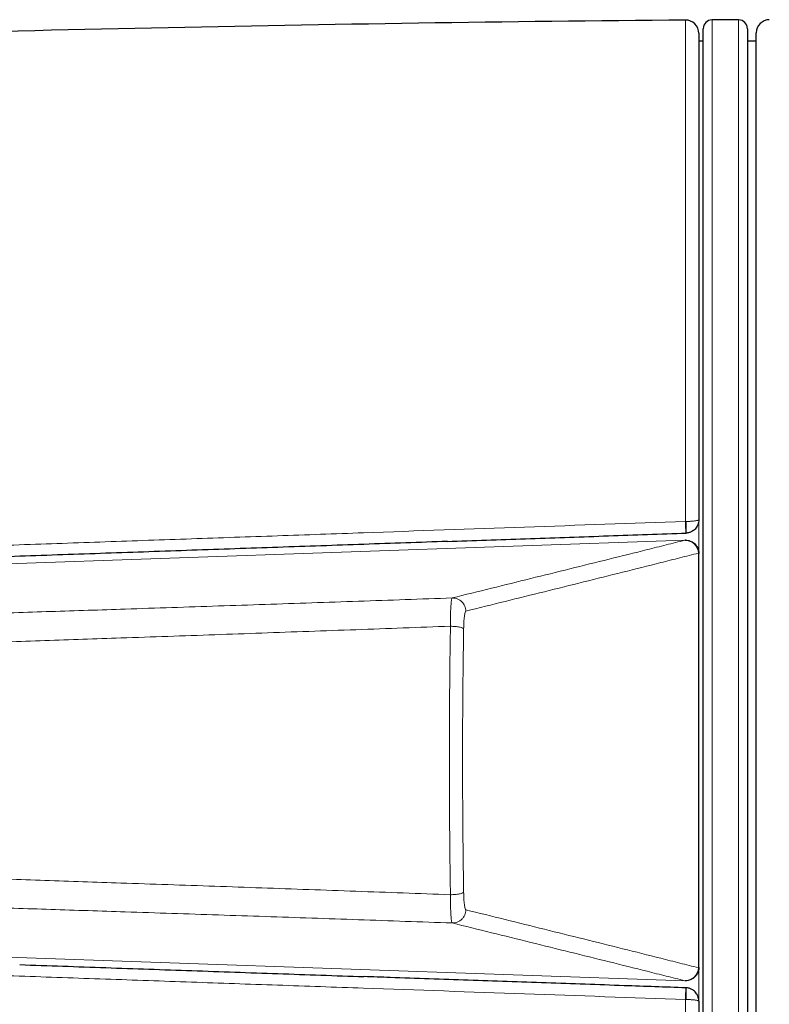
# Model space of a CAD drawing. Header units: millimetres. Extents: x 8 to 834, y 12 to 760.
# Tile 9 of 67: x 385 to 401, y 569 to 592. Entities that reach past the tile are written whole.
import ezdxf

# ---------------------------------------------------------------- set-up
doc = ezdxf.new("R2010")
doc.units = ezdxf.units.MM

msp = doc.modelspace()

# ---------------------------------------------------------------- linework, layer by layer
at = {"color": 252, "linetype": 'Continuous', "lineweight": 0}
for p, q in [((399.597, 580.224), (399.597, 591.565)), ((400.2, 591.568), (400.2, 558.068)), ((400.8, 586.662), (400.8, 591.568)), ((400.8, 558.068), (400.8, 586.662)), ((399.597, 580.224), (399.61, 580.225)), ((399.9, 580.259), (399.9, 579.511)), ((375.852, 578.97), (399.582, 579.799)), ((399.582, 579.799), (399.59, 579.801)), ((399.59, 579.801), (399.59, 579.813)), ((399.9, 579.51), (399.891, 579.508)), ((375.852, 570.665), (399.582, 569.837)), ((399.891, 570.128), (399.9, 570.125)), ((399.9, 570.124), (399.9, 569.377)), ((399.59, 569.835), (399.582, 569.837)), ((399.59, 569.823), (399.59, 569.835)), ((399.597, 558.07), (399.597, 569.411)), ((399.61, 569.411), (399.597, 569.411))]:
    msp.add_line(p, q, dxfattribs=at)
at = {"color": 7, "linetype": 'Continuous', "lineweight": 30}
for p, q in [((400.8, 591.568), (400.2, 591.568)), ((400, 558.268), (400, 591.368)), ((401, 591.368), (401, 586.52)), ((401.2, 574.818), (401.2, 591.273)), ((399.9, 591.265), (399.9, 580.263)), ((400, 591.085), (399.9, 591.085)), ((401.2, 591.085), (401, 591.085)), ((401, 586.52), (401, 558.268)), ((399.606, 579.96), (399.611, 579.96)), ((399.606, 579.96), (399.606, 579.96)), ((399.9, 579.501), (399.9, 579.51)), ((399.9, 579.51), (399.9, 579.501)), ((399.9, 570.135), (399.9, 579.501)), ((401.2, 558.363), (401.2, 574.818)), ((399.9, 570.125), (399.9, 570.135)), ((399.9, 570.135), (399.9, 570.125)), ((399.611, 569.675), (399.603, 569.676)), ((399.9, 569.373), (399.9, 558.37))]:
    msp.add_line(p, q, dxfattribs=at)
for centre, radius, start, end in [((408.634, -409.27), 1000.876, 90.517329, 91.900487), ((399.6, 591.265), 0.3, 360, 90.5173), ((400.2, 591.368), 0.2, 90, 180), ((400.8, 591.368), 0.2, 0, 90), ((401.5, 591.273), 0.3, 91, 180)]:
    msp.add_arc(centre, radius, start, end, dxfattribs=at)
at = {"color": 252, "linetype": 'Continuous', "lineweight": 0}
for centre, radius, start, end in [((369.276, 579.083), 30.343, 1.6555, 2.1551), ((398.249, 580.092), 1.368, 354.4533, 5.5467), ((399.591, 579.499), 0.3, 1.6821, 91.7149), ((399.591, 570.136), 0.3, 268.2773, 358.3257), ((370.896, 570.498), 28.722, 357.8309, 358.3587), ((398.134, 569.544), 1.482, 354.8398, 5.0746)]:
    msp.add_arc(centre, radius, start, end, dxfattribs=at)
for points, knots in [([(376.739, 579.423), (377.388, 579.446), (378.685, 579.491), (380.632, 579.559), (382.579, 579.627), (384.526, 579.695), (386.473, 579.763), (388.42, 579.831), (390.368, 579.899), (392.879, 579.988), (395.956, 580.096), (398.384, 580.182), (399.597, 580.224)], [0, 0, 0, 0, 0.085175, 0.17035, 0.255528, 0.340705, 0.425884, 0.511066, 0.596248, 0.681431, 0.840714, 1, 1, 1, 1]), ([(399.9, 580.263), (399.9, 580.263), (399.9, 580.261), (399.899, 580.259), (399.894, 580.256), (399.889, 580.253), (399.884, 580.251), (399.879, 580.249), (399.869, 580.246), (399.85, 580.242), (399.819, 580.237), (399.782, 580.233), (399.747, 580.23), (399.713, 580.227), (399.681, 580.226), (399.647, 580.225), (399.623, 580.225), (399.61, 580.225)], [0, 0, 0, 0, 0.0072902, 0.0763998, 0.1460948, 0.1864217, 0.2268675, 0.2560464, 0.2852718, 0.3995631, 0.5170687, 0.615094, 0.7155776, 0.7827204, 0.8507662, 0.9247225, 1, 1, 1, 1]), ([(394.32, 578.493), (394.913, 578.64), (395.802, 578.86), (396.985, 579.152), (397.864, 579.37), (398.59, 579.55), (399.16, 579.694), (399.442, 579.764), (399.582, 579.799), (399.582, 579.799)], [0, 0, 0, 0, 0.335231, 0.502846, 0.670462, 0.83523, 0.917614, 0.999999, 1, 1, 1, 1]), ([(399.891, 579.508), (399.75, 579.472), (399.47, 579.401), (398.898, 579.256), (398.173, 579.074), (397.294, 578.856), (396.111, 578.562), (395.221, 578.342), (394.628, 578.195)], [0, 0, 0, 0, 0.0823867, 0.1647735, 0.3295477, 0.4971607, 0.6647738, 1, 1, 1, 1]), ([(379.317, 578.001), (379.6, 578.01), (380.165, 578.027), (381.014, 578.053), (381.864, 578.08), (382.714, 578.106), (383.56, 578.133), (384.403, 578.16), (385.243, 578.187), (386.083, 578.214), (386.995, 578.244), (387.978, 578.277), (389.031, 578.312), (390.086, 578.347), (391.143, 578.383), (392.2, 578.42), (393.259, 578.456), (393.966, 578.481), (394.32, 578.493)], [0, 0, 0, 0, 0.057372, 0.114598, 0.17171, 0.22874, 0.285725, 0.34169, 0.397668, 0.453667, 0.509694, 0.579598, 0.649549, 0.71954, 0.789565, 0.859628, 0.929752, 1, 1, 1, 1]), ([(394.281, 577.854), (394.281, 577.854), (394.281, 577.875), (394.281, 577.916), (394.281, 577.978), (394.282, 578.038), (394.283, 578.097), (394.284, 578.153), (394.286, 578.207), (394.288, 578.258), (394.291, 578.304), (394.294, 578.345), (394.297, 578.382), (394.3, 578.415), (394.303, 578.442), (394.307, 578.463), (394.311, 578.479), (394.315, 578.49), (394.318, 578.493), (394.32, 578.493), (394.32, 578.493)], [0, 0, 0, 0, 0.000056, 0.059788, 0.119521, 0.180874, 0.242227, 0.304468, 0.366709, 0.430782, 0.494855, 0.557094, 0.619333, 0.683396, 0.747459, 0.80967, 0.871882, 0.935913, 0.999944, 1, 1, 1, 1]), ([(394.628, 578.195), (394.625, 578.193), (394.62, 578.189), (394.611, 578.164), (394.603, 578.127), (394.596, 578.078), (394.59, 578.017), (394.585, 577.948), (394.582, 577.873), (394.581, 577.821), (394.58, 577.794)], [0, 0, 0, 0, 0.126352, 0.252705, 0.379074, 0.505442, 0.631722, 0.757999, 0.879, 1, 1, 1, 1]), ([(394.281, 577.854), (393.925, 577.841), (393.212, 577.815), (392.144, 577.776), (391.078, 577.738), (390.013, 577.7), (388.949, 577.662), (387.887, 577.625), (386.893, 577.591), (385.966, 577.559), (385.106, 577.53), (384.247, 577.501), (383.389, 577.473), (382.538, 577.444), (381.693, 577.417), (380.854, 577.39), (380.017, 577.363), (379.46, 577.345), (379.181, 577.336)], [0, 0, 0, 0, 0.070365, 0.140644, 0.210842, 0.280975, 0.351057, 0.421106, 0.491138, 0.548032, 0.604933, 0.661847, 0.718786, 0.775759, 0.831757, 0.887797, 0.943879, 1, 1, 1, 1]), ([(394.281, 571.782), (394.28, 571.869), (394.277, 572.044), (394.273, 572.307), (394.27, 572.571), (394.266, 572.883), (394.263, 573.245), (394.26, 573.657), (394.257, 574.07), (394.256, 574.485), (394.256, 574.899), (394.257, 575.313), (394.258, 575.73), (394.261, 576.151), (394.264, 576.574), (394.269, 577), (394.274, 577.427), (394.279, 577.711), (394.281, 577.854)], [0, 0, 0, 0, 0.04368, 0.087395, 0.13111, 0.17486, 0.242359, 0.309858, 0.377691, 0.445536, 0.513369, 0.580972, 0.648575, 0.718245, 0.78793, 0.8576, 0.9288, 1, 1, 1, 1]), ([(394.58, 577.794), (394.578, 577.662), (394.574, 577.419), (394.569, 577.064), (394.565, 576.729), (394.562, 576.393), (394.559, 576.056), (394.557, 575.719), (394.556, 575.379), (394.555, 575.037), (394.555, 574.693), (394.556, 574.347), (394.557, 573.998), (394.559, 573.648), (394.562, 573.273), (394.565, 572.929), (394.569, 572.615), (394.572, 572.356), (394.576, 572.098), (394.579, 571.927), (394.58, 571.841)], [0, 0, 0, 0, 0.067473, 0.123868, 0.18027, 0.236665, 0.293136, 0.349615, 0.406086, 0.463432, 0.520785, 0.578131, 0.636719, 0.695316, 0.753905, 0.825133, 0.868828, 0.912524, 0.956262, 1, 1, 1, 1]), ([(394.281, 571.782), (393.925, 571.795), (393.212, 571.821), (392.144, 571.86), (391.078, 571.898), (390.013, 571.936), (388.949, 571.973), (387.887, 572.01), (386.893, 572.044), (385.966, 572.076), (385.106, 572.105), (384.247, 572.134), (383.389, 572.163), (382.538, 572.191), (381.693, 572.219), (380.854, 572.246), (380.017, 572.273), (379.46, 572.29), (379.181, 572.299)], [0, 0, 0, 0, 0.0703648, 0.1406441, 0.2108425, 0.2809749, 0.3510573, 0.4211062, 0.4911379, 0.5480325, 0.6049329, 0.6618475, 0.7187859, 0.7757594, 0.831757, 0.8877973, 0.9438794, 1, 1, 1, 1]), ([(394.32, 571.142), (394.32, 571.142), (394.318, 571.143), (394.315, 571.146), (394.311, 571.156), (394.307, 571.172), (394.303, 571.193), (394.3, 571.22), (394.297, 571.252), (394.294, 571.289), (394.291, 571.331), (394.288, 571.377), (394.286, 571.426), (394.284, 571.481), (394.283, 571.537), (394.282, 571.596), (394.281, 571.655), (394.281, 571.717), (394.281, 571.76), (394.281, 571.782), (394.281, 571.782)], [0, 0, 0, 0, 0.000056, 0.062267, 0.124478, 0.188274, 0.252541, 0.31478, 0.377019, 0.440845, 0.505145, 0.567387, 0.629628, 0.693463, 0.757773, 0.817506, 0.877239, 0.938592, 0.999944, 1, 1, 1, 1]), ([(394.58, 571.841), (394.581, 571.815), (394.582, 571.762), (394.585, 571.687), (394.59, 571.618), (394.596, 571.558), (394.603, 571.508), (394.611, 571.471), (394.62, 571.447), (394.625, 571.443), (394.628, 571.44)], [0, 0, 0, 0, 0.1209375, 0.2418779, 0.3681414, 0.4944081, 0.6207632, 0.7471198, 0.8735588, 1, 1, 1, 1]), ([(379.317, 571.634), (379.6, 571.626), (380.165, 571.608), (381.014, 571.582), (381.864, 571.556), (382.714, 571.529), (383.56, 571.503), (384.403, 571.476), (385.243, 571.449), (386.083, 571.421), (386.995, 571.391), (387.978, 571.359), (389.031, 571.324), (390.086, 571.288), (391.143, 571.252), (392.2, 571.216), (393.259, 571.179), (393.966, 571.155), (394.32, 571.142)], [0, 0, 0, 0, 0.057372, 0.114598, 0.17171, 0.22874, 0.285725, 0.34169, 0.397668, 0.453667, 0.509694, 0.579598, 0.649549, 0.71954, 0.789565, 0.859628, 0.929752, 1, 1, 1, 1]), ([(394.628, 571.44), (395.221, 571.294), (396.111, 571.073), (397.294, 570.78), (398.173, 570.561), (398.898, 570.38), (399.47, 570.235), (399.75, 570.163), (399.891, 570.128)], [0, 0, 0, 0, 0.3352257, 0.5028386, 0.6704515, 0.8352255, 0.9176128, 1, 1, 1, 1]), ([(399.582, 569.837), (399.582, 569.837), (399.442, 569.871), (399.16, 569.942), (398.59, 570.085), (397.864, 570.266), (396.985, 570.483), (395.802, 570.776), (394.913, 570.996), (394.32, 571.142)], [0, 0, 0, 0, 0.000001, 0.082385, 0.164769, 0.329538, 0.497154, 0.664769, 1, 1, 1, 1]), ([(399.597, 569.411), (398.384, 569.454), (395.956, 569.54), (392.879, 569.648), (390.368, 569.736), (388.421, 569.805), (386.474, 569.873), (384.527, 569.941), (382.58, 570.009), (380.633, 570.077), (378.686, 570.145), (377.388, 570.19), (376.739, 570.213)], [0, 0, 0, 0, 0.159284, 0.318569, 0.403744, 0.488919, 0.574095, 0.659272, 0.744453, 0.829634, 0.914817, 1, 1, 1, 1]), ([(399.9, 569.373), (399.9, 569.373), (399.9, 569.374), (399.899, 569.377), (399.894, 569.38), (399.889, 569.383), (399.884, 569.385), (399.879, 569.386), (399.869, 569.389), (399.85, 569.394), (399.819, 569.399), (399.782, 569.403), (399.747, 569.406), (399.713, 569.408), (399.681, 569.409), (399.647, 569.411), (399.623, 569.411), (399.61, 569.411)], [0, 0, 0, 0, 0.00729, 0.0764, 0.146095, 0.186422, 0.226867, 0.256046, 0.285272, 0.399563, 0.517069, 0.615094, 0.715578, 0.78272, 0.850766, 0.924723, 1, 1, 1, 1])]:
    msp.add_open_spline(points, degree=3, knots=knots, dxfattribs=at)
at = {"color": 7, "linetype": 'Continuous', "lineweight": 30}
for points, knots in [([(399.9, 580.263), (399.9, 580.262), (399.9, 580.24), (399.896, 580.207), (399.885, 580.166), (399.871, 580.13), (399.849, 580.092), (399.818, 580.053), (399.782, 580.021), (399.747, 579.998), (399.713, 579.982), (399.681, 579.971), (399.647, 579.963), (399.623, 579.961), (399.61, 579.96)], [0, 0, 0, 0, 0.007296, 0.146214, 0.226772, 0.291867, 0.402917, 0.516927, 0.614948, 0.71543, 0.782598, 0.850668, 0.924676, 1, 1, 1, 1]), ([(394.21, 579.772), (394.8, 579.792), (395.979, 579.833), (397.745, 579.895), (398.954, 579.937), (399.574, 579.959), (399.606, 579.96)], [0, 0, 0, 0, 0.327888, 0.655315, 0.982282, 1, 1, 1, 1]), ([(394.214, 579.772), (393.585, 579.75), (392.306, 579.705), (390.378, 579.638), (388.432, 579.571), (386.485, 579.503), (384.538, 579.436), (382.592, 579.368), (380.645, 579.301), (378.699, 579.234), (377.401, 579.189), (376.752, 579.167)], [0, 0, 0, 0, 0.108184, 0.219656, 0.331128, 0.442602, 0.554076, 0.665556, 0.777036, 0.888518, 1, 1, 1, 1]), ([(399.59, 579.801), (399.593, 579.801), (399.616, 579.801), (399.655, 579.797), (399.706, 579.783), (399.752, 579.761), (399.793, 579.732), (399.829, 579.697), (399.859, 579.655), (399.881, 579.61), (399.896, 579.561), (399.898, 579.527), (399.9, 579.51)], [0, 0, 0, 0, 0.0233021, 0.1436243, 0.2492661, 0.357964, 0.4634824, 0.5720526, 0.6775111, 0.7860237, 0.8914822, 1, 1, 1, 1]), ([(384.538, 570.2), (385.187, 570.177), (386.485, 570.132), (388.431, 570.065), (390.378, 569.997), (391.676, 569.952), (392.325, 569.929)], [0, 0, 0, 0, 0.2499915, 0.4999916, 0.7499952, 1, 1, 1, 1]), ([(399.9, 570.125), (399.899, 570.109), (399.896, 570.075), (399.881, 570.027), (399.859, 569.981), (399.83, 569.94), (399.794, 569.904), (399.752, 569.875), (399.706, 569.853), (399.655, 569.838), (399.616, 569.834), (399.593, 569.835), (399.59, 569.835)], [0, 0, 0, 0, 0.105458, 0.213976, 0.319434, 0.427947, 0.533465, 0.642036, 0.747677, 0.856376, 0.976698, 1, 1, 1, 1]), ([(399.606, 569.675), (399.14, 569.692), (398.088, 569.728), (396.447, 569.786), (394.684, 569.847), (393.31, 569.895), (392.524, 569.922), (392.327, 569.929)], [0, 0, 0, 0, 0.191907, 0.433835, 0.676101, 0.918706, 1, 1, 1, 1]), ([(399.9, 569.373), (399.9, 569.374), (399.9, 569.395), (399.896, 569.429), (399.885, 569.47), (399.871, 569.505), (399.849, 569.544), (399.818, 569.582), (399.782, 569.615), (399.747, 569.638), (399.713, 569.654), (399.681, 569.665), (399.647, 569.673), (399.623, 569.674), (399.61, 569.675)], [0, 0, 0, 0, 0.007296, 0.146214, 0.226772, 0.291867, 0.402917, 0.516927, 0.614948, 0.71543, 0.782598, 0.850668, 0.924676, 1, 1, 1, 1])]:
    msp.add_open_spline(points, degree=3, knots=knots, dxfattribs=at)
at = {"color": 252, "linetype": 'Continuous', "lineweight": 0}
for points in [[(394.628, 578.195), (394.627, 578.215), (394.624, 578.255), (394.606, 578.312), (394.577, 578.365), (394.538, 578.411), (394.491, 578.448), (394.437, 578.475), (394.379, 578.492), (394.339, 578.493), (394.32, 578.493)], [(394.58, 577.794), (394.577, 577.798), (394.572, 577.805), (394.551, 577.816), (394.521, 577.826), (394.484, 577.835), (394.439, 577.842), (394.39, 577.848), (394.336, 577.852), (394.3, 577.853), (394.281, 577.854)], [(394.58, 571.841), (394.577, 571.837), (394.572, 571.83), (394.551, 571.819), (394.521, 571.809), (394.484, 571.8), (394.439, 571.793), (394.389, 571.787), (394.336, 571.783), (394.299, 571.782), (394.281, 571.782)], [(394.628, 571.44), (394.627, 571.42), (394.624, 571.381), (394.606, 571.323), (394.577, 571.27), (394.538, 571.225), (394.491, 571.187), (394.437, 571.16), (394.379, 571.144), (394.339, 571.143), (394.32, 571.142)]]:
    msp.add_open_spline(points, degree=3, dxfattribs=at)

doc.saveas('drawing.dxf')
